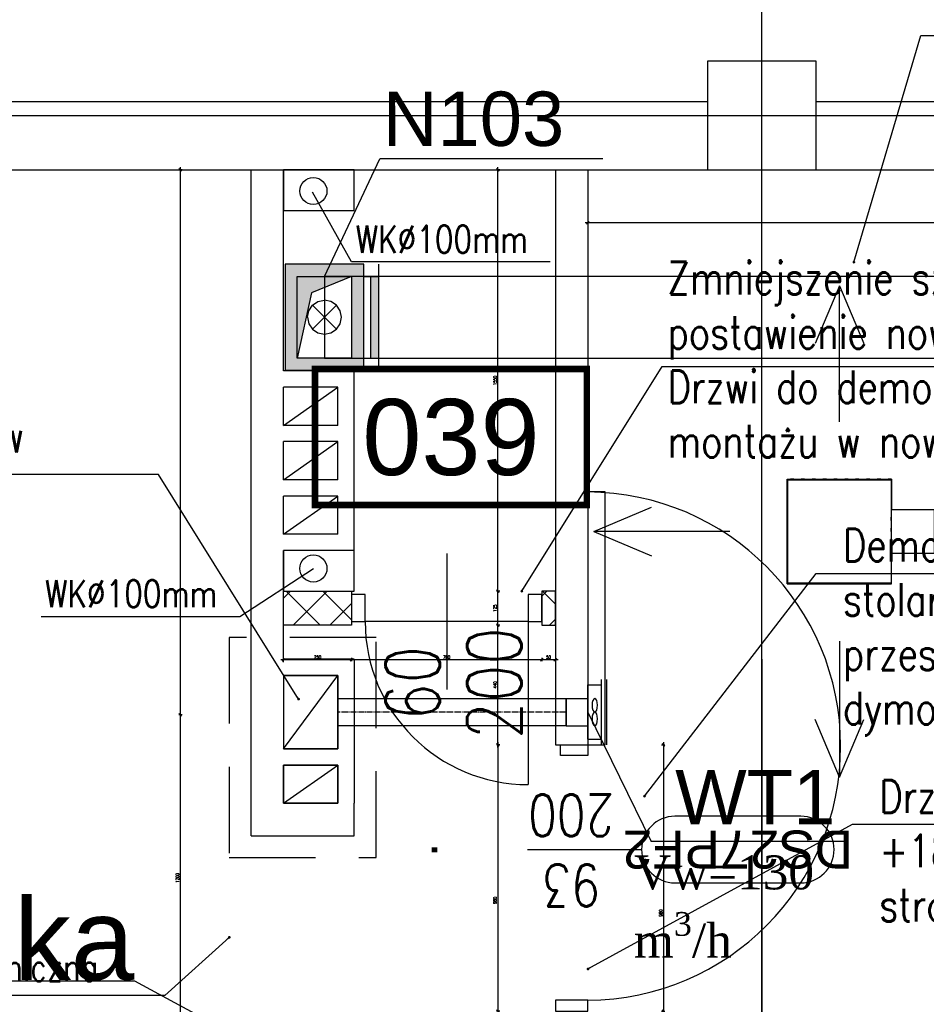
# Model space of a CAD drawing. Header units: centimetres. Extents: x -149939 to 48626, y -46000 to 152985.
# Tile 209 of 256: x -31271 to -27935, y 78830 to 82452. Entities that reach past the tile are written whole.
import ezdxf
from ezdxf import colors
from ezdxf.entities.mleader import LeaderData, LeaderLine
from ezdxf.enums import TextEntityAlignment as Align
from ezdxf.math import Vec2, Vec3

# ---------------------------------------------------------------- set-up
doc = ezdxf.new("R2010")
doc.units = ezdxf.units.CM
doc.header["$LTSCALE"] = 50
doc.header["$PDMODE"] = 35
doc.header["$PDSIZE"] = 0.1
for name, pattern in [('CADVENT_CENTERLINE', [9.9, 7.4, -1, 0.5, -1]), ('CADVENT_CONTINUOUS', [2, 1, 1]), ('CADVENT_HIDDEN', [0.8, 0.25, -0.55]), ('Kondygnacja  -0_5$0$HIDDEN', [9.525, 6.35, -3.175]), ('Osie rzutów$0$DASHDOT2', [12.7, 6.35, -3.175, 0, -3.175])]:
    doc.linetypes.add(name, pattern=pattern)
doc.layers.get('0').update_dxf_attribs({"color": 8})
doc.layers.get('DEFPOINTS').update_dxf_attribs({"color": 8})
for name, color, linetype in [('bgde-nawiewEXP', 7, 'Continuous'), ('bgde-nawiewHIDDEN', 250, 'Continuous'), ('bgde-wywiewCEN', 7, 'Continuous'), ('bgde-wywiewEXP', 5, 'Continuous'), ('bgde_AJ_opis', 7, 'Continuous'), ('bgde_AJ_strzałki', 7, 'Continuous'), ('bgde_urządzenia', 7, 'Continuous'), ('Kondygnacja  -0_5$0$ARCH_GK', 8, 'Continuous'), ('Kondygnacja  -0_5$0$ARCH_INFO_ETYK_DRZWI', 8, 'Continuous'), ('Kondygnacja  -0_5$0$ARCH_INFO_ETYK_DRZWI_IST', 8, 'Continuous'), ('Kondygnacja  -0_5$0$ARCH_INFO_OPISY', 8, 'Continuous'), ('Kondygnacja  -0_5$0$ARCH_MUROWANE', 8, 'Continuous'), ('Kondygnacja  -0_5$0$ARCH_MUROWANE_IST', 8, 'Continuous'), ('Kondygnacja  -0_5$0$ARCH_POMOCNICZE', 8, 'Continuous'), ('Kondygnacja  -0_5$0$ARCH_WIDOK_IST', 8, 'Continuous'), ('Kondygnacja  -0_5$0$ARCH_WYPOSAŻENIE_SANITARNE_IST', 8, 'Continuous'), ('Kondygnacja  -0_5$0$ARCH_ŚLUSARKA_DRZWI_IST', 8, 'Continuous'), ('Kondygnacja  -0_5$0$ARCH_ŻELBET_IST', 8, 'Continuous'), ('Kondygnacja +0_5$0$ARCH_ŚLUSARKA_DRZWI', 8, 'Continuous'), ('Osie rzutów$0$ARCH_INFO_OSIE_IST', 8, 'Osie rzutów$0$DASHDOT2'), ('Osie rzutów$0$ARCH_INFO_OSIE_OPISY_IST', 8, 'Continuous'), ('Pomieszczenia -05$0$ARCH_INFO_AREA_ETYKIETY_200', 8, 'Continuous')]:
    doc.layers.add(name, color=color, linetype=linetype)
doc.layers.add('Kondygnacja  -0_5$0$ARCH_INFO_WYMIARY', color=8, linetype='Continuous', lineweight=9)
doc.layers.add('RFCU', color=6, linetype='Continuous', lineweight=30)
doc.styles.add('01-103-Went PP_poziom-0_5$0$Arial', font='ARIAL.TTF')
doc.styles.add('Kondygnacja  -0_5$0$Arial', font='ARIAL.TTF')
doc.styles.add('Kondygnacja  -0_5$0$Romans', font='Romans.shx', dxfattribs={"width": 0.7})
doc.styles.add('Kondygnacja  -0_5$0$ROMANS-50-CM', font='romans.shx', dxfattribs={"width": 0.8, "height": 10})
doc.styles.add('Kondygnacja  -0_5$0$Standard', font='txt')
doc.styles.add('Kondygnacja +0$0$ROMANS-50-CM', font='romans.shx', dxfattribs={"width": 0.8, "height": 10})
doc.styles.add('Pomieszczenia -05$0$Arial', font='ARIAL.TTF')
doc.styles.add('Romans', font='Romans.shx')
doc.dimstyles.new('Kondygnacja  -0_5$0$ISO-25', dxfattribs={"dimtxt": 2.5, "dimasz": 2.5, "dimexe": 1.25, "dimexo": 0.625, "dimtad": 1, "dimtxsty": 'Kondygnacja  -0_5$0$Standard', "dimcen": 2.5, "dimadec": 0, "dimazin": 0, "dimtfac": 1, "dimtmove": 0, "dimatfit": 3, "dimfxl": 1, "dimarcsym": 0})
doc.dimstyles.new('Kondygnacja  -0_5$0$Wymiary 1-100', dxfattribs={"dimtxt": 12, "dimasz": 10, "dimexe": 5, "dimexo": 0, "dimgap": 4, "dimtad": 1, "dimrnd": 0.5, "dimzin": 12, "dimdsep": 46, "dimtxsty": 'Kondygnacja  -0_5$0$Romans', "dimblk": 'Kondygnacja  -0_5$0$_Oblique', "dimcen": 10, "dimdle": 10, "dimclrt": 55, "dimazin": 0, "dimtfac": 1, "dimtmove": 1, "dimatfit": 3, "dimfxl": 8, "dimfxlon": 1, "dimtolj": 1, "dimtzin": 0, "dimarcsym": 0})

# ---------------------------------------------------------------- blocks, each defined once
blk = doc.blocks.new('Osie rzutów')
at = {"layer": 'Osie rzutów$0$ARCH_INFO_OSIE_IST', "ltscale": 10}
for p, q in [((9260, 12255), (9260, 14290.38)), ((7947.38, 12710), (13655, 12710)), ((9260, 12510), (9260, 4623.26))]:
    blk.add_line(p, q, dxfattribs=at)
blk = doc.blocks.new('Kondygnacja  -0_5$0$_Oblique')
at = {"color": 0, "linetype": 'ByBlock', "lineweight": -2}
blk.add_line((-0.5, -0.5), (0.5, 0.5), dxfattribs=at)
blk = doc.blocks.new('*D152')
at = {"layer": 'DEFPOINTS', "color": 0}
for p in [(-29490, 82605), (-29490, 13059.2), (-30690, 12765)]:
    blk.add_point(p, dxfattribs=at)
at = {"layer": 'Kondygnacja  -0_5$0$ARCH_INFO_WYMIARY', "color": 0, "lineweight": -2}
for p, q in [((-30700, 13059.2), (-29480, 13059.2)), ((-30690, 13051.2), (-30690, 13064.2)), ((-29490, 13067.2), (-29490, 13054.2))]:
    blk.add_line(p, q, dxfattribs=at)
at = {"layer": 'Kondygnacja  -0_5$0$ARCH_INFO_WYMIARY', "color": 0, "linetype": 'ByBlock', "lineweight": -2, "xscale": 10, "yscale": 10, "zscale": 10, "rotation": 180}
blk.add_blockref('Kondygnacja  -0_5$0$_Oblique', (-30690, 13059.2), dxfattribs=at)
at = {"layer": 'Kondygnacja  -0_5$0$ARCH_INFO_WYMIARY', "color": 0, "linetype": 'ByBlock', "lineweight": -2, "xscale": 10, "yscale": 10, "zscale": 10}
blk.add_blockref('Kondygnacja  -0_5$0$_Oblique', (-29490, 13059.2), dxfattribs=at)
at = {"layer": 'Kondygnacja  -0_5$0$ARCH_INFO_WYMIARY', "color": 55, "insert": (-30090, 13069.2), "char_height": 12, "attachment_point": 5, "style": 'Kondygnacja  -0_5$0$Romans'}
blk.add_mtext('\\A1;1200', dxfattribs=at)
blk = doc.blocks.new('Kondygnacja  -0_5$0$A$C00C90F23')
at = {"layer": 'Kondygnacja  -0_5$0$ARCH_MUROWANE_IST', "ltscale": 4}
for points in [[(9240, 12715), (8680, 12715)], [(9530, 12715), (9280, 12715)]]:
    blk.add_lwpolyline(points, dxfattribs=at)
blk = doc.blocks.new('Kondygnacja  -0_5$0$T-drzwi_lewe-200')
at = {"layer": 'Kondygnacja  -0_5$0$ARCH_INFO_ETYK_DRZWI'}
blk.add_line((0, 0), (-60, 0), dxfattribs=at)
blk.add_lwpolyline([(-77.5, 17.5), (-143.68, 17.5, 1), (-143.68, -17.5), (-77.5, -17.5, 1)], format="xyb", close=True, dxfattribs=at)
at = {"layer": 'Kondygnacja  -0_5$0$ARCH_INFO_ETYK_DRZWI', "color": 1, "style": 'Kondygnacja  -0_5$0$Arial'}
blk.add_attdef('ADS_DRZWI:ODPORNOŚĆ_OGNIOWA', text='', height=20, rotation=90, dxfattribs=at).set_placement((56.44, 0.12), align=Align.BOTTOM_CENTER)
at = {"layer": 'Kondygnacja  -0_5$0$ARCH_INFO_ETYK_DRZWI', "style": 'Kondygnacja  -0_5$0$Romans', "width": 0.8}
for tag, p in [('ADS_DRZWI:SZEROKOŚĆ', (-23, 7.91)), ('ADS_DRZWI:WYSOKOŚĆ', (-23, -29))]:
    blk.add_attdef(tag, text='', height=22, dxfattribs=at).set_placement(p, align=Align.CENTER)
at = {"layer": 'Kondygnacja  -0_5$0$ARCH_INFO_ETYK_DRZWI', "style": 'Kondygnacja  -0_5$0$Arial'}
blk.add_attdef('ADS_DRZWI:SYMBOL', text='', height=20, dxfattribs=at).set_placement((-110.59, 0), align=Align.MIDDLE)
blk = doc.blocks.new('*D187')
at = {"layer": 'DEFPOINTS', "color": 0}
for p in [(-28513.7, 79785), (-29512, 78805), (-28532.7, 78805)]:
    blk.add_point(p, dxfattribs=at)
at = {"layer": 'Kondygnacja  -0_5$0$ARCH_INFO_WYMIARY', "color": 0, "lineweight": -2}
for p, q in [((-29504, 79785), (-29517, 79785)), ((-29512, 79795), (-29512, 78795)), ((-29504, 78805), (-29517, 78805))]:
    blk.add_line(p, q, dxfattribs=at)
at = {"layer": 'Kondygnacja  -0_5$0$ARCH_INFO_WYMIARY', "color": 0, "linetype": 'ByBlock', "lineweight": -2, "xscale": 10, "yscale": 10, "zscale": 10}
for p, rotation in [((-29512, 79785), 90), ((-29512, 78805), 270)]:
    blk.add_blockref('Kondygnacja  -0_5$0$_Oblique', p, dxfattribs=dict(at, rotation=rotation))
at = {"layer": 'Kondygnacja  -0_5$0$ARCH_INFO_WYMIARY', "color": 55, "insert": (-29522, 79212.6), "char_height": 12, "attachment_point": 5, "rotation": 90, "style": 'Kondygnacja  -0_5$0$Romans'}
blk.add_mtext('\\A1;980', dxfattribs=at)
blk = doc.blocks.new('Pomieszczenia -05$0$etykieta_numer')
at = {"color": 0, "linetype": 'ByBlock', "const_width": 2.44}
blk.add_lwpolyline([(-50, -50), (-50, 0), (50, 0), (50, -50)], close=True, dxfattribs=at)
at = {"color": 0, "linetype": 'ByBlock', "style": 'Pomieszczenia -05$0$Arial'}
blk.add_attdef('AECAREA:NUMBER', text='', height=28, dxfattribs=at).set_placement((0, -25), align=Align.MIDDLE)
blk = doc.blocks.new('Kondygnacja  -0_5$0$DRZWI60')
at = {"color": 0}
blk.add_line((-30, 0), (-30, 60), dxfattribs=at)
at = {"color": 0, "lineweight": -3}
for p, q in [((0, -25), (0, 25)), ((-30, 0), (30, 0))]:
    blk.add_line(p, q, dxfattribs=at)
for points in [[(-35, -10), (-30, -10), (-30, 0), (-35, 0)], [(30, -10), (35, -10), (35, 0), (30, 0)]]:
    blk.add_lwpolyline(points, close=True, dxfattribs=at)
blk.add_arc((-30, 0), 60, 0, 90, dxfattribs=at)
blk = doc.blocks.new('Kondygnacja  -0_5$0$_Dot')
at = {"color": 0, "linetype": 'ByBlock', "lineweight": -2}
blk.add_line((-0.5, 0), (-1, 0), dxfattribs=at)
at = {"color": 0, "linetype": 'ByBlock', "const_width": 0.5}
blk.add_lwpolyline([(-0.25, 0, 1), (0.25, 0, 1)], format="xyb", close=True, dxfattribs=at)
blk = doc.blocks.new('*D191')
at = {"layer": 'DEFPOINTS', "color": 0}
for p in [(-29512, 80225), (-28532.7, 80225), (-28532.7, 79785)]:
    blk.add_point(p, dxfattribs=at)
at = {"layer": 'Kondygnacja  -0_5$0$ARCH_INFO_WYMIARY', "color": 0, "lineweight": -2}
for p, q in [((-29504, 80225), (-29517, 80225)), ((-29512, 79775), (-29512, 80235)), ((-29504, 79785), (-29517, 79785))]:
    blk.add_line(p, q, dxfattribs=at)
at = {"layer": 'Kondygnacja  -0_5$0$ARCH_INFO_WYMIARY', "color": 0, "linetype": 'ByBlock', "lineweight": -2, "xscale": 10, "yscale": 10, "zscale": 10}
for p, rotation in [((-29512, 80225), 90), ((-29512, 79785), 270)]:
    blk.add_blockref('Kondygnacja  -0_5$0$_Oblique', p, dxfattribs=dict(at, rotation=rotation))
at = {"layer": 'Kondygnacja  -0_5$0$ARCH_INFO_WYMIARY', "color": 55, "insert": (-29522, 80005), "char_height": 12, "attachment_point": 5, "rotation": 90, "style": 'Kondygnacja  -0_5$0$Romans'}
blk.add_mtext('\\A1;440', dxfattribs=at)
blk = doc.blocks.new('*D192')
at = {"layer": 'DEFPOINTS', "color": 0}
for p in [(-29512, 80350), (-28532.7, 80350), (-28532.7, 80225)]:
    blk.add_point(p, dxfattribs=at)
at = {"layer": 'Kondygnacja  -0_5$0$ARCH_INFO_WYMIARY', "color": 0, "lineweight": -2}
for p, q in [((-29504, 80350), (-29517, 80350)), ((-29512, 80215), (-29512, 80360)), ((-29504, 80225), (-29517, 80225))]:
    blk.add_line(p, q, dxfattribs=at)
at = {"layer": 'Kondygnacja  -0_5$0$ARCH_INFO_WYMIARY', "color": 0, "linetype": 'ByBlock', "lineweight": -2, "xscale": 10, "yscale": 10, "zscale": 10}
for p, rotation in [((-29512, 80350), 90), ((-29512, 80225), 270)]:
    blk.add_blockref('Kondygnacja  -0_5$0$_Oblique', p, dxfattribs=dict(at, rotation=rotation))
at = {"layer": 'Kondygnacja  -0_5$0$ARCH_INFO_WYMIARY', "color": 55, "insert": (-29522, 80287.5), "char_height": 12, "attachment_point": 5, "rotation": 90, "style": 'Kondygnacja  -0_5$0$Romans'}
blk.add_mtext('\\A1;125', dxfattribs=at)
blk = doc.blocks.new('*D193')
at = {"layer": 'DEFPOINTS', "color": 0}
for p in [(-29512, 81900), (-28532.7, 81900), (-28532.7, 80350)]:
    blk.add_point(p, dxfattribs=at)
at = {"layer": 'Kondygnacja  -0_5$0$ARCH_INFO_WYMIARY', "color": 0, "lineweight": -2}
for p, q in [((-29512, 80340), (-29512, 81910)), ((-29504, 81900), (-29517, 81900)), ((-29504, 80350), (-29517, 80350))]:
    blk.add_line(p, q, dxfattribs=at)
at = {"layer": 'Kondygnacja  -0_5$0$ARCH_INFO_WYMIARY', "color": 0, "linetype": 'ByBlock', "lineweight": -2, "xscale": 10, "yscale": 10, "zscale": 10}
for p, rotation in [((-29512, 81900), 90), ((-29512, 80350), 270)]:
    blk.add_blockref('Kondygnacja  -0_5$0$_Oblique', p, dxfattribs=dict(at, rotation=rotation))
at = {"layer": 'Kondygnacja  -0_5$0$ARCH_INFO_WYMIARY', "color": 55, "insert": (-29522, 81125), "char_height": 12, "attachment_point": 5, "rotation": 90, "style": 'Kondygnacja  -0_5$0$Romans'}
blk.add_mtext('\\A1;1550', dxfattribs=at)
blk = doc.blocks.new('*D194')
at = {"layer": 'DEFPOINTS', "color": 0}
for p in [(-29350, 80350), (-29300, 80350), (-29350, 80097.2)]:
    blk.add_point(p, dxfattribs=at)
at = {"layer": 'Kondygnacja  -0_5$0$ARCH_INFO_WYMIARY', "color": 0, "lineweight": -2}
for p, q in [((-29290, 80097.2), (-29360, 80097.2)), ((-29350, 80105.2), (-29350, 80092.2)), ((-29300, 80105.2), (-29300, 80092.2))]:
    blk.add_line(p, q, dxfattribs=at)
at = {"layer": 'Kondygnacja  -0_5$0$ARCH_INFO_WYMIARY', "color": 0, "linetype": 'ByBlock', "lineweight": -2, "xscale": 10, "yscale": 10, "zscale": 10, "rotation": 180}
blk.add_blockref('Kondygnacja  -0_5$0$_Oblique', (-29350, 80097.2), dxfattribs=at)
at = {"layer": 'Kondygnacja  -0_5$0$ARCH_INFO_WYMIARY', "color": 0, "linetype": 'ByBlock', "lineweight": -2, "xscale": 10, "yscale": 10, "zscale": 10}
blk.add_blockref('Kondygnacja  -0_5$0$_Oblique', (-29300, 80097.2), dxfattribs=at)
at = {"layer": 'Kondygnacja  -0_5$0$ARCH_INFO_WYMIARY', "color": 55, "insert": (-29325, 80107.2), "char_height": 12, "attachment_point": 5, "style": 'Kondygnacja  -0_5$0$Romans'}
blk.add_mtext('\\A1;50', dxfattribs=at)
blk = doc.blocks.new('*D195')
at = {"layer": 'DEFPOINTS', "color": 0}
for p in [(-30050, 80238.2), (-29350, 80238.2), (-30050, 80097.2)]:
    blk.add_point(p, dxfattribs=at)
at = {"layer": 'Kondygnacja  -0_5$0$ARCH_INFO_WYMIARY', "color": 0, "lineweight": -2}
for p, q in [((-29340, 80097.2), (-30060, 80097.2)), ((-30050, 80105.2), (-30050, 80092.2)), ((-29350, 80105.2), (-29350, 80092.2))]:
    blk.add_line(p, q, dxfattribs=at)
at = {"layer": 'Kondygnacja  -0_5$0$ARCH_INFO_WYMIARY', "color": 0, "linetype": 'ByBlock', "lineweight": -2, "xscale": 10, "yscale": 10, "zscale": 10, "rotation": 180}
blk.add_blockref('Kondygnacja  -0_5$0$_Oblique', (-30050, 80097.2), dxfattribs=at)
at = {"layer": 'Kondygnacja  -0_5$0$ARCH_INFO_WYMIARY', "color": 0, "linetype": 'ByBlock', "lineweight": -2, "xscale": 10, "yscale": 10, "zscale": 10}
blk.add_blockref('Kondygnacja  -0_5$0$_Oblique', (-29350, 80097.2), dxfattribs=at)
at = {"layer": 'Kondygnacja  -0_5$0$ARCH_INFO_WYMIARY', "color": 55, "insert": (-29700, 80107.2), "char_height": 12, "attachment_point": 5, "style": 'Kondygnacja  -0_5$0$Romans'}
blk.add_mtext('\\A1;700', dxfattribs=at)
blk = doc.blocks.new('*D196')
at = {"layer": 'DEFPOINTS', "color": 0}
for p in [(-30050, 80238.2), (-30300, 80097.2), (-30300, 12523.8)]:
    blk.add_point(p, dxfattribs=at)
at = {"layer": 'Kondygnacja  -0_5$0$ARCH_INFO_WYMIARY', "color": 0, "lineweight": -2}
for p, q in [((-30040, 80097.2), (-30310, 80097.2)), ((-30300, 80089.2), (-30300, 80102.2)), ((-30050, 80105.2), (-30050, 80092.2))]:
    blk.add_line(p, q, dxfattribs=at)
at = {"layer": 'Kondygnacja  -0_5$0$ARCH_INFO_WYMIARY', "color": 0, "linetype": 'ByBlock', "lineweight": -2, "xscale": 10, "yscale": 10, "zscale": 10, "rotation": 180}
blk.add_blockref('Kondygnacja  -0_5$0$_Oblique', (-30300, 80097.2), dxfattribs=at)
at = {"layer": 'Kondygnacja  -0_5$0$ARCH_INFO_WYMIARY', "color": 0, "linetype": 'ByBlock', "lineweight": -2, "xscale": 10, "yscale": 10, "zscale": 10}
blk.add_blockref('Kondygnacja  -0_5$0$_Oblique', (-30050, 80097.2), dxfattribs=at)
at = {"layer": 'Kondygnacja  -0_5$0$ARCH_INFO_WYMIARY', "color": 55, "insert": (-30175, 80107.2), "char_height": 12, "attachment_point": 5, "style": 'Kondygnacja  -0_5$0$Romans'}
blk.add_mtext('\\A1;250', dxfattribs=at)
blk = doc.blocks.new('*D198')
at = {"layer": 'DEFPOINTS', "color": 0}
for p in [(-29230.5, 79785), (-29230.5, 78805), (-28901.9, 78805)]:
    blk.add_point(p, dxfattribs=at)
at = {"layer": 'Kondygnacja  -0_5$0$ARCH_INFO_WYMIARY', "color": 0, "lineweight": -2}
for p, q in [((-28909.9, 79785), (-28896.9, 79785)), ((-28901.9, 79795), (-28901.9, 78795)), ((-28909.9, 78805), (-28896.9, 78805))]:
    blk.add_line(p, q, dxfattribs=at)
at = {"layer": 'Kondygnacja  -0_5$0$ARCH_INFO_WYMIARY', "color": 0, "linetype": 'ByBlock', "lineweight": -2, "xscale": 10, "yscale": 10, "zscale": 10}
for p, rotation in [((-28901.9, 79785), 90), ((-28901.9, 78805), 270)]:
    blk.add_blockref('Kondygnacja  -0_5$0$_Oblique', p, dxfattribs=dict(at, rotation=rotation))
at = {"layer": 'Kondygnacja  -0_5$0$ARCH_INFO_WYMIARY', "color": 55, "insert": (-28911.9, 79166.3), "char_height": 12, "attachment_point": 5, "rotation": 90, "style": 'Kondygnacja  -0_5$0$Romans'}
blk.add_mtext('\\A1;980', dxfattribs=at)
blk = doc.blocks.new('*D208')
at = {"layer": 'DEFPOINTS', "color": 0}
for p in [(-29180, 81900), (-25440, 81900), (-29180, 81705.1)]:
    blk.add_point(p, dxfattribs=at)
at = {"layer": 'Kondygnacja  -0_5$0$ARCH_INFO_WYMIARY', "color": 0, "lineweight": -2}
for p, q in [((-25430, 81705.1), (-29190, 81705.1)), ((-29180, 81713.1), (-29180, 81700.1)), ((-25440, 81713.1), (-25440, 81700.1))]:
    blk.add_line(p, q, dxfattribs=at)
at = {"layer": 'Kondygnacja  -0_5$0$ARCH_INFO_WYMIARY', "color": 0, "linetype": 'ByBlock', "lineweight": -2, "xscale": 10, "yscale": 10, "zscale": 10, "rotation": 180}
blk.add_blockref('Kondygnacja  -0_5$0$_Oblique', (-29180, 81705.1), dxfattribs=at)
at = {"layer": 'Kondygnacja  -0_5$0$ARCH_INFO_WYMIARY', "color": 0, "linetype": 'ByBlock', "lineweight": -2, "xscale": 10, "yscale": 10, "zscale": 10}
blk.add_blockref('Kondygnacja  -0_5$0$_Oblique', (-25440, 81705.1), dxfattribs=at)
at = {"layer": 'Kondygnacja  -0_5$0$ARCH_INFO_WYMIARY', "color": 55, "insert": (-27310, 81715.1), "char_height": 12, "attachment_point": 5, "style": 'Kondygnacja  -0_5$0$Romans'}
blk.add_mtext('\\A1;3740', dxfattribs=at)
blk = doc.blocks.new('*D212')
at = {"layer": 'DEFPOINTS', "color": 0}
for p in [(-30586.3, 81900), (-30681.1, 12489.5), (9064, 12489.5)]:
    blk.add_point(p, dxfattribs=at)
at = {"layer": 'Kondygnacja  -0_5$0$ARCH_INFO_WYMIARY', "color": 0, "lineweight": -2}
for p, q in [((-30681.1, 81910), (-30681.1, 12479.5)), ((-30673.1, 81900), (-30686.1, 81900)), ((-30673.1, 12489.5), (-30686.1, 12489.5))]:
    blk.add_line(p, q, dxfattribs=at)
at = {"layer": 'Kondygnacja  -0_5$0$ARCH_INFO_WYMIARY', "color": 0, "linetype": 'ByBlock', "lineweight": -2, "xscale": 10, "yscale": 10, "zscale": 10}
for p, rotation in [((-30681.1, 81900), 90), ((-30681.1, 12489.5), 270)]:
    blk.add_blockref('Kondygnacja  -0_5$0$_Oblique', p, dxfattribs=dict(at, rotation=rotation))
at = {"layer": 'Kondygnacja  -0_5$0$ARCH_INFO_WYMIARY', "color": 55, "insert": (-30691.1, 47194.8), "char_height": 12, "attachment_point": 5, "rotation": 90, "style": 'Kondygnacja  -0_5$0$Romans'}
blk.add_mtext('\\A1;69410.5', dxfattribs=at)
blk = doc.blocks.new('*D213')
at = {"layer": 'DEFPOINTS', "color": 0}
for p in [(-30500, 79895), (-30681.1, 78695), (-30500, 78695)]:
    blk.add_point(p, dxfattribs=at)
at = {"layer": 'Kondygnacja  -0_5$0$ARCH_INFO_WYMIARY', "color": 0, "lineweight": -2}
for p, q in [((-30673.1, 79895), (-30686.1, 79895)), ((-30681.1, 79905), (-30681.1, 78685)), ((-30673.1, 78695), (-30686.1, 78695))]:
    blk.add_line(p, q, dxfattribs=at)
at = {"layer": 'Kondygnacja  -0_5$0$ARCH_INFO_WYMIARY', "color": 0, "linetype": 'ByBlock', "lineweight": -2, "xscale": 10, "yscale": 10, "zscale": 10}
for p, rotation in [((-30681.1, 79895), 90), ((-30681.1, 78695), 270)]:
    blk.add_blockref('Kondygnacja  -0_5$0$_Oblique', p, dxfattribs=dict(at, rotation=rotation))
at = {"layer": 'Kondygnacja  -0_5$0$ARCH_INFO_WYMIARY', "color": 55, "insert": (-30691.1, 79295), "char_height": 12, "attachment_point": 5, "rotation": 90, "style": 'Kondygnacja  -0_5$0$Romans'}
blk.add_mtext('\\A1;1200', dxfattribs=at)
blk = doc.blocks.new('*U521')
at = {"linetype": 'Continuous', "lineweight": -2}
for p, q in [((0, 145, -195), (0, -145, -195)), ((0, 145, 195), (0, 145, -195)), ((0, -145, 195), (0, 145, 195)), ((0, -145, -195), (0, -145, 195)), ((0, -200, -150), (0, -200, 150)), ((0, -200, -195), (0, -200, -150)), ((0, -200, 150), (0, -200, 195))]:
    blk.add_line(p, q, dxfattribs=at)
at = {"color": 0, "linetype": 'ByBlock', "lineweight": -2}
for p, q in [((0, 100, 150), (0, -100, 150)), ((0, -100, -150), (0, 100, -150)), ((0, 100, -150), (0, 100, 150)), ((0, -100, 150), (0, -100, -150)), ((0, -145, 150), (0, -200, 150)), ((0, -145, -150), (0, -200, -150))]:
    blk.add_line(p, q, dxfattribs=at)
at = {"linetype": 'Continuous', "lineweight": -3}
blk.add_line((0, -170, 150), (0, -170, -150), dxfattribs=at)
blk = doc.blocks.new('*U522')
at = {"color": 0, "linetype": 'ByBlock', "lineweight": -2}
for p, q in [((50, 120), (50, 100)), ((70, 120), (70, -120)), ((0, 100), (0, -100)), ((0, 100), (50, 100)), ((50, 100), (50, -100)), ((-80, 50), (0, 50)), ((-80, -50), (0, -50)), ((0, -100), (50, -100)), ((50, -100), (50, -120))]:
    blk.add_line(p, q, dxfattribs=at)
at = {"color": 6, "linetype": 'Continuous', "lineweight": -2}
for p, q in [((-80, 50), (-80, 0)), ((-80, 0), (-80, -50))]:
    blk.add_line(p, q, dxfattribs=at)
at = {"color": 6, "linetype": 'Continuous', "lineweight": -3}
for centre in [(25, 25), (25, -25)]:
    blk.add_ellipse(centre, major_axis=(0, 25), ratio=0.4, dxfattribs=at)
blk = doc.blocks.new('strzałki')
at = {"layer": 'bgde_AJ_strzałki'}
for p, q in [((-903.6, 0), (-691.1, 89.7, 3433)), ((903.6, 0), (691.1, 89.7, 3433)), ((-403.6, 0), (-903.6, 0)), ((-903.6, 0), (-691.1, -89.7, 3433)), ((403.6, 0), (903.6, 0)), ((903.6, 0), (691.1, -89.7, 3433)), ((0, -403.6), (0, -903.6)), ((0, -903.6), (-89.7, -691.1, 3433)), ((0, -903.6), (89.7, -691.1, 3433))]:
    blk.add_line(p, q, dxfattribs=at)

msp = doc.modelspace()

# ---------------------------------------------------------------- hatches: boundary and pattern name
at = {"layer": 'bgde-nawiewEXP', "linetype": 'Continuous'}
h = msp.add_hatch(color=256, dxfattribs=at)
h.paths.add_polyline_path([(-30294.96, 81552.557), (-30294.96, 81162.557), (-30004.96, 81162.557), (-30004.96, 81552.557)])
edge = h.paths.add_edge_path()
edge.add_line((-29949.96, 81207.557), (-30004.96, 81207.557))
edge.add_line((-29979.96, 81207.557), (-29979.96, 81507.557))
edge.add_line((-30004.96, 81507.557), (-29949.96, 81507.557))
edge.add_line((-29949.96, 81507.557), (-29949.96, 81207.557))
edge = h.paths.add_edge_path()
edge.add_line((-29949.96, 81507.557), (-29949.96, 81552.557))
edge.add_line((-29949.96, 81162.557), (-29949.96, 81207.557))
edge = h.paths.add_edge_path(flags=16)
edge.add_line((-30004.96, 81507.557), (-29949.96, 81507.557))
edge = h.paths.add_edge_path(flags=16)
edge.add_line((-30004.96, 81207.557), (-29949.96, 81207.557))
edge = h.paths.add_edge_path(flags=16)
edge.add_line((-29949.96, 81207.557), (-29949.96, 81507.557))
edge = h.paths.add_edge_path(flags=16)
edge.add_line((-29949.96, 81162.557), (-29949.96, 81207.557))
edge = h.paths.add_edge_path(flags=16)
edge.add_line((-29949.96, 81507.557), (-29949.96, 81552.557))
edge = h.paths.add_edge_path(flags=16)
edge.add_line((-30004.96, 81162.557), (-30004.96, 81552.557))
edge = h.paths.add_edge_path(flags=16)
edge.add_line((-30294.96, 81162.557), (-30004.96, 81162.557))
edge = h.paths.add_edge_path(flags=16)
edge.add_line((-30294.96, 81552.557), (-30294.96, 81162.557))
edge = h.paths.add_edge_path(flags=16)
edge.add_line((-30004.96, 81552.557), (-30294.96, 81552.557))
h.paths.add_polyline_path([(-30249.96, 81507.557), (-30049.96, 81507.557), (-30049.96, 81207.557), (-30249.96, 81207.557)], flags=16)
edge = h.paths.add_edge_path(flags=0)
edge.add_line((-30249.96, 81507.557), (-30049.96, 81507.557))
edge = h.paths.add_edge_path(flags=0)
edge.add_line((-30049.96, 81507.557), (-30049.96, 81207.557))
edge = h.paths.add_edge_path(flags=0)
edge.add_line((-30049.96, 81207.557), (-30249.96, 81207.557))
edge = h.paths.add_edge_path(flags=0)
edge.add_line((-30249.96, 81207.557), (-30249.96, 81507.557))
h.paths.add_polyline_path([(-30049.96, 81507.557), (-30196.967, 81447.286), (-30249.96, 81207.557), (-30249.96, 81507.557)], flags=0)
at = {"layer": 'Kondygnacja  -0_5$0$ARCH_MUROWANE', "linetype": 'Continuous'}
h = msp.add_hatch(dxfattribs=at)
h.set_pattern_fill('ANSI37', color=256, scale=30, style=0)
h.set_pattern_definition([(45, (-121140, -45000), (-67.35192, 67.35192), []), (135, (-121140, -45000), (-67.35192, -67.35192), [])])
h.paths.add_polyline_path([(-30300, 80350), (-30050, 80350), (-30050, 80225), (-30300, 80225)])
h.paths.add_polyline_path([(-29350, 80350), (-29350, 80225), (-29300, 80225), (-29300, 80350)])

# ---------------------------------------------------------------- linework, layer by layer
at = {"linetype": 'Kondygnacja  -0_5$0$HIDDEN'}
msp.add_lwpolyline([(-29960, 80180), (-30500, 80180), (-30500, 79370), (-29960, 79370)], close=True, dxfattribs=at)
at = {"layer": 'bgde-nawiewEXP', "linetype": 'Continuous'}
for p, q in [((-30249.96, 81207.557, 1920), (-30249.96, 81507.557, 1634.303)), ((-30249.96, 81507.557, 1634.303), (-30049.96, 81507.557, 1354.303)), ((-30049.96, 81507.557, 1634.303), (-30196.967, 81447.286, 1920)), ((-30196.967, 81447.286, 1920), (-30249.96, 81207.557, 1920)), ((-30194.157, 81313.362), (-30105.769, 81401.751)), ((-30194.157, 81401.751), (-30105.769, 81313.362))]:
    msp.add_line(p, q, dxfattribs=at)
for points in [[(-30149.963, 81207.27), (-24587.434, 81207.27), (-24587.434, 81507.27), (-30149.963, 81507.27)], [(-28444.538, 80379.503), (-28444.538, 80759.503), (-28064.538, 80759.503), (-28064.538, 80379.503)]]:
    msp.add_lwpolyline(points, close=True, dxfattribs=at)
for points in [[(-30212.463, 81357.557), (-30207.705, 81381.474), (-30194.157, 81401.751), (-30173.88, 81415.299), (-30149.963, 81420.057)], [(-30149.963, 81295.057), (-30126.045, 81299.814), (-30105.769, 81313.362), (-30092.22, 81333.639), (-30087.463, 81357.557), (-30092.22, 81381.474), (-30105.769, 81401.751), (-30126.045, 81415.299), (-30149.963, 81420.057)], [(-30212.463, 81357.557), (-30207.705, 81333.639), (-30194.157, 81313.362), (-30173.88, 81299.814), (-30149.963, 81295.057)], [(-28446.538, 80377.503), (-28446.538, 80761.503), (-28062.538, 80761.503), (-28062.538, 80649.503)], [(-28064.538, 80489.503), (-27904.538, 80489.503), (-27904.538, 80649.503), (-28064.538, 80649.503)], [(-28446.538, 80377.503), (-28062.538, 80377.503), (-28062.538, 80489.503)]]:
    msp.add_lwpolyline(points, dxfattribs=at)
at = {"layer": 'bgde-nawiewHIDDEN', "linetype": 'CADVENT_HIDDEN'}
for points in [[(-28446.538, 80377.503), (-28062.538, 80377.503), (-28062.538, 80761.503), (-28446.538, 80761.503)], [(-28446.538, 80761.503), (-28446.538, 80761.503)], [(-28444.538, 80379.503), (-28444.538, 80759.503), (-28064.538, 80759.503), (-28064.538, 80379.503)], [(-28444.538, 80759.503), (-28444.538, 80759.503)], [(-28064.538, 80759.503), (-28064.538, 80759.503)], [(-28064.538, 80759.503), (-28064.538, 80759.503)], [(-28062.538, 80761.503), (-28062.538, 80761.503)], [(-28064.538, 80489.503), (-28064.538, 80649.503), (-28064.538, 80495.592)], [(-28446.538, 80377.503), (-28446.538, 80377.503)], [(-28444.538, 80379.503), (-28444.538, 80379.503)], [(-28064.538, 80379.503), (-28064.538, 80379.503)], [(-28062.538, 80377.503), (-28062.538, 80377.503)]]:
    msp.add_lwpolyline(points, close=True, dxfattribs=at)
at = {"layer": 'bgde-wywiewCEN', "linetype": 'CADVENT_CENTERLINE', "ltscale": 0.06}
msp.add_line((-29260.003, 79905), (-30100.003, 79905), dxfattribs=at)
at = {"layer": 'bgde-wywiewEXP', "linetype": 'CADVENT_CONTINUOUS'}
for points in [[(-30299.378, 80040), (-30100, 80040), (-30100, 79770), (-30299.378, 79770)], [(-30100.002, 79855), (-30100.002, 79955), (-29260.003, 79955), (-29260.003, 79855)], [(-30300, 79710), (-30100, 79710), (-30100, 79570), (-30300, 79570)]]:
    msp.add_lwpolyline(points, close=True, dxfattribs=at)
at = {"layer": 'bgde_AJ_opis'}
for p, q in [((-30149.96, 81507.557, 1634.303), (-29945.551, 81940.415, 1920)), ((-29125.87, 81940.415, 1920), (-29945.551, 81940.415, 1920)), ((-29180, 79905, 1920), (-28947.265, 79428.394, 1920)), ((-28238.184, 79428.394, 1920), (-28947.265, 79428.394, 1920))]:
    msp.add_line(p, q, dxfattribs=at)
at = {"layer": 'Kondygnacja  -0_5$0$ARCH_GK', "linetype": 'Continuous'}
msp.add_line((-30420, 80630), (-30420, 80730), dxfattribs=at)
for points in [[(-30300, 80350), (-30050, 80350), (-30050, 80225), (-30300, 80225), (-30300, 80350)], [(-29350, 80350), (-29350, 80225), (-29300, 80225), (-29300, 80350), (-29350, 80350)]]:
    msp.add_lwpolyline(points, dxfattribs=at)
at = {"layer": 'Kondygnacja  -0_5$0$ARCH_MUROWANE_IST', "ltscale": 4}
for p, q in [((-34190, 81900), (-25160, 81900)), ((-30420, 79450), (-30420, 81900)), ((-30300, 81160), (-30300, 81900)), ((-29300, 81900), (-29300, 79785)), ((-29180, 81900), (-29180, 79785)), ((-30040, 81160), (-30300, 81160)), ((-30040, 80500), (-30040, 81160)), ((-30300, 80960), (-30300, 81100)), ((-30100, 81100), (-30300, 81100)), ((-30100, 80960), (-30100, 81100)), ((-30100, 80960), (-30300, 80960)), ((-30300, 80760), (-30300, 80900)), ((-30100, 80900), (-30300, 80900)), ((-30100, 80760), (-30100, 80900)), ((-30100, 80760), (-30300, 80760)), ((-30300, 80560), (-30300, 80700)), ((-30100, 80700), (-30300, 80700)), ((-30100, 80560), (-30100, 80700)), ((-30100, 80560), (-30300, 80560)), ((-30300, 80100), (-30300, 80500)), ((-30040, 80500), (-30300, 80500)), ((-30040, 80100), (-30300, 80100)), ((-30040, 80100), (-30040, 79570)), ((-29300, 79785), (-29180, 79785)), ((-30040, 79450), (-30040, 79570)), ((-30420, 79450), (-30040, 79450))]:
    msp.add_line(p, q, dxfattribs=at)
for points in [[(-30300, 79770), (-30100, 79770), (-30100, 80040), (-30300, 80040)], [(-30300, 79570), (-30100, 79570), (-30100, 79710), (-30300, 79710)]]:
    msp.add_lwpolyline(points, close=True, dxfattribs=at)
at = {"layer": 'Kondygnacja  -0_5$0$ARCH_WIDOK_IST'}
for p, q in [((-30300, 80960), (-30100, 81100)), ((-30300, 80760), (-30100, 80900)), ((-30300, 80560), (-30100, 80700)), ((-30300, 79770), (-30100, 80040)), ((-30300, 79570), (-30100, 79710))]:
    msp.add_line(p, q, dxfattribs=at)
for points in [[(-30300, 81750), (-30040, 81750), (-30040, 81900), (-30300, 81900)], [(-30300, 80350), (-30040, 80350), (-30040, 80500), (-30300, 80500)]]:
    msp.add_lwpolyline(points, close=True, dxfattribs=at)
at = {"layer": 'Kondygnacja  -0_5$0$ARCH_WYPOSAŻENIE_SANITARNE_IST'}
for points in [[(-29318.556, 81561.137), (-30049.688, 81561.137), (-30193.855, 81818.429)], [(-31192.886, 80256.994), (-30461.754, 80256.994), (-30190.52, 80433.426)]]:
    msp.add_lwpolyline(points, dxfattribs=at)
for centre in [(-30190.52, 81822.127), (-30190.52, 80433.426)]:
    msp.add_circle(centre, 50, dxfattribs=at)
at = {"layer": 'Kondygnacja  -0_5$0$ARCH_ŻELBET_IST', "ltscale": 4}
msp.add_lwpolyline([(-28740, 81900), (-28340, 81900), (-28340, 82300), (-28740, 82300)], close=True, dxfattribs=at)
msp.add_lwpolyline([(-28740, 81900), (-28340, 81900), (-28340, 82300), (-28740, 82300)], close=True, dxfattribs=at)
at = {"layer": 'Kondygnacja +0_5$0$ARCH_ŚLUSARKA_DRZWI', "linetype": 'Continuous'}
for points in [[(-29180, 79785), (-29117, 79785), (-29117, 80715), (-29180, 80715)], [(-29281, 79745), (-29281, 79785), (-29180, 79785), (-29180, 79745)], [(-29300, 78845), (-29300, 78805), (-29180, 78805), (-29180, 78845)]]:
    msp.add_lwpolyline(points, close=True, dxfattribs=at)
msp.add_arc((-29185, 79780), 935.013, 270.306392, 89.693608, dxfattribs=at)

# ---------------------------------------------------------------- block references
at = {"layer": 'bgde-nawiewEXP', "linetype": 'Continuous', "extrusion": (-7.4988e-33, 1, 9.95799e-17), "rotation": 270}
msp.add_blockref('*U521', (30149.96, 1454.303, 81357.557), dxfattribs=at)
at = {"layer": 'bgde_AJ_strzałki', "xscale": -1, "rotation": 270}
msp.add_blockref('strzałki', (-28254.536, 80569.503, 945), dxfattribs=at)
at = {"layer": 'bgde_urządzenia', "xscale": -1, "rotation": 180}
msp.add_blockref('*U522', (-29180, 79905, 1920), dxfattribs=at)
at = {"layer": 'Kondygnacja  -0_5$0$ARCH_INFO_ETYK_DRZWI', "linetype": 'Continuous', "xscale": 7.000000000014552, "yscale": 7.000000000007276, "zscale": 7, "rotation": 180}
msp.add_blockref('Kondygnacja  -0_5$0$T-drzwi_lewe-200', (-29402.476, 79399.368), dxfattribs=at).add_auto_attribs({'ADS_DRZWI:SYMBOL': 'DS27PF2', 'ADS_DRZWI:SZEROKOŚĆ': '93', 'ADS_DRZWI:ODPORNOŚĆ_OGNIOWA': '.', 'ADS_DRZWI:WYSOKOŚĆ': '200'})
at = {"layer": 'Kondygnacja  -0_5$0$ARCH_POMOCNICZE', "xscale": 10, "yscale": 10, "zscale": 10}
msp.add_blockref('Kondygnacja  -0_5$0$A$C00C90F23', (-121140, -45000), dxfattribs=at)
at = {"layer": 'Kondygnacja  -0_5$0$ARCH_ŚLUSARKA_DRZWI_IST', "xscale": 10, "yscale": 10, "zscale": 10, "rotation": 180}
msp.add_blockref('Kondygnacja  -0_5$0$DRZWI60', (-29700, 80238.222), dxfattribs=at)
at = {"layer": 'Osie rzutów$0$ARCH_INFO_OSIE_OPISY_IST', "color": 30, "xscale": 10, "yscale": 10, "zscale": 10}
msp.add_blockref('Osie rzutów', (-121140, -45000), dxfattribs=at)
at = {"layer": 'Pomieszczenia -05$0$ARCH_INFO_AREA_ETYKIETY_200', "linetype": 'Continuous', "xscale": 10, "yscale": 10, "zscale": 10}
msp.add_blockref('Pomieszczenia -05$0$etykieta_numer', (-29684.186, 81167.148), dxfattribs=at).add_auto_attribs({'AECAREA:NUMBER': '039'})

# ---------------------------------------------------------------- texts
at = {"layer": 'bgde_AJ_opis', "attachment_point": 1}
for s, insert, char_height, width, style in [('N103', (-29935.198, 82187.898, -2739.963), 200, 14922.05249, '01-103-Went PP_poziom-0_5$0$Arial'), ('WT1', (-28859.215, 79692.451, -2739.963), 200, 14922.05249, '01-103-Went PP_poziom-0_5$0$Arial'), ('\\A1;{\\fTimes New Roman|b0|i0|c238|p18;Vw=130 m\\H0.7x;\\S3^ ;\\H1.4286x;/h}', (-29010.368, 79377.88, 1920), 125, 852.17122, 'Romans')]:
    msp.add_mtext(s, dxfattribs=dict(at, insert=insert, char_height=char_height, width=width, style=style))
at = {"layer": 'Kondygnacja  -0_5$0$ARCH_INFO_ETYK_DRZWI_IST', "insert": (-29675, 80010.991), "char_height": 200, "width": 100, "attachment_point": 5, "rotation": 90, "line_spacing_factor": 0.9, "style": 'Kondygnacja  -0_5$0$ROMANS-50-CM'}
msp.add_mtext('60\\P200', dxfattribs=at)
at = {"layer": 'Kondygnacja  -0_5$0$ARCH_INFO_OPISY', "char_height": 120, "attachment_point": 7, "style": 'Kondygnacja +0$0$ROMANS-50-CM'}
for s, insert, width in [('Zmniejszenie szachtu - wyburzenie i postawienie nowej ściany.\\PDrzwi do demontażu i ponowengo montażu w nowej ścianie.', (-28886.838, 80801.612), 2778.40622), ('do wyburzenia - w przypadku gdy nie są użytkowane,', (-32505.199, 80420.247), 1457.85352), ('Demontaż istniejącej stolarki drzwiowej, montaż i przesunięcie nowych drzwi dymoszczelnych', (-28241.515, 79819.36), 1999.45009), ('Drzwi zamontowana na wysokości +18 cm w stosunku do posadzki stropu właściwego,', (-28107.807, 79094.532), 2660.08772), ('{\\H0.8333x;podniesiona podłoga techniczna}', (-32695.028, 78882.156), 2660.08772)]:
    msp.add_mtext(s, dxfattribs=dict(at, insert=insert, width=width))
at = {"layer": 'Kondygnacja  -0_5$0$ARCH_WYPOSAŻENIE_SANITARNE_IST', "char_height": 100, "width": 926.83423, "attachment_point": 1, "style": 'Kondygnacja  -0_5$0$ROMANS-50-CM'}
for insert in [(-30034.899, 81694.96), (-31178.098, 80390.817)]:
    msp.add_mtext('WK%%C100mm', dxfattribs=dict(at, insert=insert))

# ---------------------------------------------------------------- dimensions: what is measured, and where the dimension line sits
at = {"layer": 'Kondygnacja  -0_5$0$ARCH_INFO_WYMIARY'}
for base, p1, p2, picture, middle in [((-29490, 13059.178), (-30690, 12765), (-29490, 82605), '*D152', (-30090, 13069.178)), ((-29180, 81705.082), (-25440, 81900), (-29180, 81900), '*D208', (-27310, 81715.082)), ((-30300, 80097.163), (-30050, 80238.222), (-30300, 12523.822), '*D196', (-30175, 80107.163)), ((-30050, 80097.163), (-29350, 80238.222), (-30050, 80238.222), '*D195', (-29700, 80107.163))]:
    dim = msp.add_linear_dim(base=base, p1=p1, p2=p2, dimstyle='Kondygnacja  -0_5$0$Wymiary 1-100', dxfattribs=at)
    dim.commit()
    dim.dimension.update_dxf_attribs({"geometry": picture, "text_midpoint": middle})
for base, p1, p2, picture, middle in [((-30681.114, 12489.5), (-30586.301, 81900), (9064, 12489.5), '*D212', (-30691.114, 47194.75)), ((-29512.046, 81900), (-28532.718, 80350), (-28532.718, 81900), '*D193', (-29522.046, 81125)), ((-29512.046, 80350), (-28532.718, 80225), (-28532.718, 80350), '*D192', (-29522.046, 80287.5)), ((-29512.046, 80225), (-28532.718, 79785), (-28532.718, 80225), '*D191', (-29522.046, 80005)), ((-30681.114, 78695), (-30500, 79895), (-30500, 78695), '*D213', (-30691.114, 79295))]:
    dim = msp.add_linear_dim(base=base, p1=p1, p2=p2, angle=90, dimstyle='Kondygnacja  -0_5$0$Wymiary 1-100', dxfattribs=at)
    dim.commit()
    dim.dimension.update_dxf_attribs({"geometry": picture, "text_midpoint": middle})
dim = msp.add_linear_dim(base=(-29350, 80097.163), p1=(-29300, 80350), p2=(-29350, 80350), dimstyle='Kondygnacja  -0_5$0$Wymiary 1-100', dxfattribs=at)
dim.commit()
dim.dimension.update_dxf_attribs({"geometry": '*D194', "text_midpoint": (-29325, 80097.163), "dimtype": 160})
for base, p1, p2, picture, middle in [((-29512.046, 78805), (-28513.718, 79785), (-28532.718, 78805), '*D187', (-29512.046, 79212.58)), ((-28901.907, 78805), (-29230.5, 79785), (-29230.5, 78805), '*D198', (-28901.907, 79166.301))]:
    dim = msp.add_linear_dim(base=base, p1=p1, p2=p2, angle=90, dimstyle='Kondygnacja  -0_5$0$Wymiary 1-100', dxfattribs=at)
    dim.commit()
    dim.dimension.update_dxf_attribs({"geometry": picture, "text_midpoint": middle, "dimtype": 160})

# ---------------------------------------------------------------- leaders
at = {"layer": 'Kondygnacja  -0_5$0$ARCH_INFO_OPISY'}
for points in [[(-28201.387, 81560.387), (-27954.886, 82394.748), (-25195.719, 82394.748)], [(-29423.397, 80350), (-28907.401, 81176.19), (-26148.234, 81176.19)], [(-30244.975, 79952.893), (-30760.972, 80779.083), (-32451.181, 80779.083)], [(-28971.866, 79595.742), (-28340.595, 80414.464), (-26299.918, 80414.464)], [(-29180, 78960.1), (-28206.887, 79492.868), (-25593.494, 79492.868)], [(-30500, 79076.36), (-30737.517, 78862.415), (-32794.107, 78862.415)]]:
    msp.add_leader(points, dimstyle='Kondygnacja  -0_5$0$ISO-25', override={"dimscale": 5, "dimasz": 2, "dimtad": 0, "dimldrblk": 'Kondygnacja  -0_5$0$_Dot'}, dxfattribs=at)
at = {"layer": 'RFCU', "color": 94, "lineweight": 0}
ml = msp.add_multileader_mtext('Standard', dxfattribs=at)
ml.set_content('{\\fArial CE|b0|i0|c238|p34;\\C94;Dołożenie nowego sterownika\\Pw SA-A do sterowania VAV od CO2}')
ml.set_leader_properties()
ml.build(insert=Vec2(0, 0))
ml.multileader.update_dxf_attribs({"text_right_attachment_type": 6, "dogleg_length": 0.36, "arrow_head_size": 320})
ctx = ml.context
ctx.base_point, ctx.char_height, ctx.arrow_head_size, ctx.plane_origin = Vec3(-37467.553, 79067.442), 300, 320, Vec3(-35545.349, 83443.746)
ctx.right_attachment, ctx.text_align_type = 6, 2
notes = []
notes.append((ctx, [(0, (1, 1, 0), (-30847.64, 78914.884), (-1, 0), 0.36, [(0, [(-27964.929, 77360.548)], 0, [])])]))
ctx.mtext.insert, ctx.mtext.alignment, ctx.mtext.flow_direction = Vec3(-30850, 79220), 3, 5
for ctx, leaders in notes:
    for number, flags, end, landing, length, lines in leaders:
        leader = LeaderData()
        leader.index, (leader.has_last_leader_line, leader.has_dogleg_vector, leader.attachment_direction) = number, flags
        leader.last_leader_point, leader.dogleg_vector, leader.dogleg_length = Vec3(end), Vec3(landing), length
        for number, points, colour, breaks in lines:
            line = LeaderLine()
            line.index, line.vertices, line.color, line.breaks = number, Vec3.list(points), colors.encode_raw_color(colour), breaks
            leader.lines.append(line)
        ctx.leaders.append(leader)

doc.saveas('drawing.dxf')
